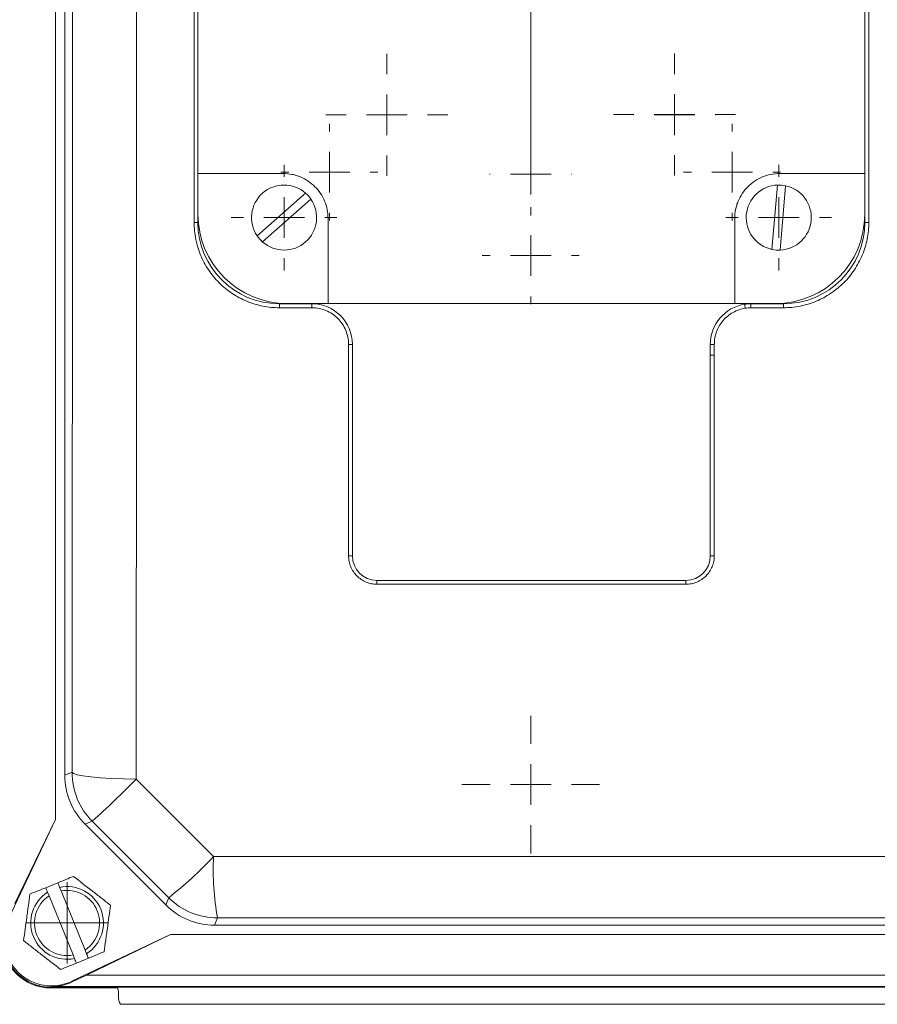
# Model space of a CAD drawing. Header units: millimetres. Extents: x 150 to 972, y 37 to 799.
# Tile 7 of 29: x 203 to 309, y 37 to 158. Entities that reach past the tile are written whole.
import ezdxf

# ---------------------------------------------------------------- set-up
doc = ezdxf.new("R2010")
doc.units = ezdxf.units.MM

# ---------------------------------------------------------------- blocks, each defined once
blk = doc.blocks.new('SW_CENTERMARKSYMBOL_11')
at = {"color": 0, "linetype": 'Continuous', "lineweight": 0}
for p, q in [((0, 5), (0, 23.5)), ((0, 0), (0, 2.5)), ((-5, 0), (-23.5, 0)), ((0, 0), (-2.5, 0)), ((0, 0), (0, -2.5)), ((0, 0), (2.5, 0)), ((5, 0), (23.5, 0)), ((0, -5), (0, -23.5))]:
    blk.add_line(p, q, dxfattribs=at)
blk = doc.blocks.new('SW_CENTERMARKSYMBOL_15')
at = {"color": 0, "linetype": 'Continuous', "lineweight": 0}
for p, q in [((0, 5), (0, 7.5)), ((0, 0), (0, 2.5)), ((-5, 0), (-7.5, 0)), ((0, 0), (-2.5, 0)), ((0, 0), (0, -2.5)), ((0, 0), (2.5, 0)), ((5, 0), (7.5, 0)), ((0, -5), (0, -7.5))]:
    blk.add_line(p, q, dxfattribs=at)
blk = doc.blocks.new('SW_CENTERMARKSYMBOL_16')
at = {"color": 0, "linetype": 'Continuous', "lineweight": 0}
for p, q in [((0, 5), (0, 7.5)), ((0, 0), (0, 2.5)), ((-5, 0), (-7.5, 0)), ((0, 0), (-2.5, 0)), ((0, 0), (0, -2.5)), ((0, 0), (2.5, 0)), ((5, 0), (7.5, 0)), ((0, -5), (0, -7.5))]:
    blk.add_line(p, q, dxfattribs=at)
blk = doc.blocks.new('SW_CENTERMARKSYMBOL_17')
at = {"color": 0, "linetype": 'Continuous', "lineweight": 0}
for p, q in [((0, 5), (0, 5.05)), ((0, 0), (0, 2.5)), ((-5, 0), (-5.05, 0)), ((0, 0), (-2.5, 0)), ((0, 0), (0, -2.5)), ((0, 0), (2.5, 0)), ((5, 0), (5.05, 0)), ((0, -5), (0, -5.05))]:
    blk.add_line(p, q, dxfattribs=at)
blk = doc.blocks.new('SW_CENTERMARKSYMBOL_18')
at = {"color": 0, "linetype": 'Continuous', "lineweight": 0}
for p, q in [((0, 5), (0, 5.05)), ((0, 0), (0, 2.5)), ((-5, 0), (-5.05, 0)), ((0, 0), (-2.5, 0)), ((0, 0), (0, -2.5)), ((0, 0), (2.5, 0)), ((5, 0), (5.05, 0)), ((0, -5), (0, -5.05))]:
    blk.add_line(p, q, dxfattribs=at)
blk = doc.blocks.new('SW_CENTERMARKSYMBOL_28')
at = {"color": 0, "linetype": 'Continuous', "lineweight": 0}
for p, q in [((0, 5), (0, 5.95)), ((0, 0), (0, 2.5)), ((-5, 0), (-5.95, 0)), ((0, 0), (-2.5, 0)), ((0, 0), (0, -2.5)), ((0, 0), (2.5, 0)), ((5, 0), (5.95, 0)), ((0, -5), (0, -5.95))]:
    blk.add_line(p, q, dxfattribs=at)
blk = doc.blocks.new('SW_CENTERMARKSYMBOL_29')
at = {"color": 0, "linetype": 'Continuous', "lineweight": 0}
for p, q in [((0, 5), (0, 5.95)), ((0, 0), (0, 2.5)), ((-5, 0), (-5.95, 0)), ((0, 0), (-2.5, 0)), ((0, 0), (0, -2.5)), ((0, 0), (2.5, 0)), ((5, 0), (5.95, 0)), ((0, -5), (0, -5.95))]:
    blk.add_line(p, q, dxfattribs=at)
blk = doc.blocks.new('SW_CENTERMARKSYMBOL_30')
at = {"color": 0, "linetype": 'Continuous', "lineweight": 0}
for p, q in [((0, 5), (0, 5.05)), ((0, 0), (0, 2.5)), ((-5, 0), (-5.05, 0)), ((0, 0), (-2.5, 0)), ((0, 0), (0, -2.5)), ((0, 0), (2.5, 0)), ((5, 0), (5.05, 0)), ((0, -5), (0, -5.05))]:
    blk.add_line(p, q, dxfattribs=at)
blk = doc.blocks.new('SW_CENTERMARKSYMBOL_31')
at = {"color": 0, "linetype": 'Continuous', "lineweight": 0}
for p, q in [((0, 5), (0, 5.95)), ((0, 0), (0, 2.5)), ((-5, 0), (-5.95, 0)), ((0, 0), (-2.5, 0)), ((0, 0), (0, -2.5)), ((0, 0), (2.5, 0)), ((5, 0), (5.95, 0)), ((0, -5), (0, -5.95))]:
    blk.add_line(p, q, dxfattribs=at)
blk = doc.blocks.new('SW_CENTERMARKSYMBOL_34')
at = {"color": 0, "linetype": 'Continuous', "lineweight": 0}
for p, q in [((0, 5), (0, 6.5)), ((0, 0), (0, 2.5)), ((-5, 0), (-6.5, 0)), ((0, 0), (-2.5, 0)), ((0, 0), (0, -2.5)), ((0, 0), (2.5, 0)), ((5, 0), (6.5, 0)), ((0, -5), (0, -6.5))]:
    blk.add_line(p, q, dxfattribs=at)
blk = doc.blocks.new('SW_CENTERMARKSYMBOL_37')
at = {"color": 0, "linetype": 'Continuous', "lineweight": 0}
for p, q in [((0, 5), (0, 6.5)), ((0, 0), (0, 2.5)), ((-5, 0), (-6.5, 0)), ((0, 0), (-2.5, 0)), ((0, 0), (0, -2.5)), ((0, 0), (2.5, 0)), ((5, 0), (6.5, 0)), ((0, -5), (0, -6.5))]:
    blk.add_line(p, q, dxfattribs=at)
blk = doc.blocks.new('SW_CENTERMARKSYMBOL_38')
at = {"color": 0, "linetype": 'Continuous', "lineweight": 0}
for p, q in [((0, 2.5), (0, 5)), ((0, 0), (0, 2.5)), ((-2.5, 0), (-5, 0)), ((0, 0), (-2.5, 0)), ((0, 0), (0, -2.5)), ((0, 0), (2.5, 0)), ((2.5, 0), (5, 0)), ((0, -2.5), (0, -5))]:
    blk.add_line(p, q, dxfattribs=at)
blk = doc.blocks.new('SW_CENTERMARKSYMBOL_40')
at = {"color": 0, "linetype": 'Continuous', "lineweight": 0}
for p, q in [((0, 5), (0, 8.47)), ((0, 0), (0, 2.5)), ((-5, 0), (-8.47, 0)), ((0, 0), (-2.5, 0)), ((0, 0), (0, -2.5)), ((0, 0), (2.5, 0)), ((5, 0), (8.47, 0)), ((0, -5), (0, -8.47))]:
    blk.add_line(p, q, dxfattribs=at)

msp = doc.modelspace()

# ---------------------------------------------------------------- linework, layer by layer
at = {"color": 7, "linetype": 'Continuous', "lineweight": 15}
for p, q in [((207.83, 59.42), (207.83, 208.14)), ((208.97, 202.72), (208.97, 64.83)), ((224.87, 132.78), (224.87, 194.73)), ((225.33, 194.78), (225.33, 132.78)), ((307.33, 132.78), (307.33, 194.78)), ((307.81, 194.73), (307.81, 132.78)), ((225.34, 138.78), (225.34, 188.78)), ((307.32, 188.78), (307.32, 138.78)), ((225.34, 138.78), (235.83, 138.78)), ((225.34, 133.78), (225.34, 138.78)), ((296.83, 138.78), (307.32, 138.78)), ((307.32, 138.78), (307.32, 133.78)), ((295.91, 129.46), (296.57, 137.37)), ((297.57, 137.29), (296.91, 129.38)), ((232.63, 131.12), (238.57, 136.38)), ((239.23, 135.63), (233.29, 130.37)), ((241.33, 133.28), (241.33, 122.79)), ((291.33, 122.79), (291.33, 133.28)), ((235.33, 122.78), (239.33, 122.78)), ((239.36, 122.29), (235.36, 122.29)), ((241.33, 122.79), (236.33, 122.79)), ((291.33, 122.79), (241.33, 122.79)), ((296.33, 122.79), (291.33, 122.79)), ((297.31, 122.29), (293.32, 122.29)), ((293.33, 122.78), (297.33, 122.78)), ((243.85, 91.81), (243.85, 117.79)), ((244.33, 117.78), (244.33, 91.78)), ((288.33, 116.45), (288.33, 117.78)), ((288.33, 91.78), (288.33, 116.45)), ((288.82, 116.46), (288.82, 91.81)), ((247.33, 88.78), (285.33, 88.78)), ((285.32, 88.31), (247.35, 88.31)), ((208.97, 64.83), (209.86, 65.2)), ((202.07, 47.28), (207.83, 59.42)), ((207.83, 59.42), (202.83, 49.09)), ((212.35, 59.19), (211.46, 58.82)), ((211.46, 58.82), (221.38, 48.9)), ((206.62, 51.02), (208.11, 51.62)), ((208.51, 50.62), (208.33, 51.07)), ((206.85, 50.47), (207.03, 50.02)), ((207.03, 50.02), (209.98, 42.76)), ((211.46, 43.36), (208.51, 50.62)), ((221.38, 48.9), (221.75, 49.79)), ((227.76, 47.3), (227.39, 46.41)), ((227.39, 46.41), (310.28, 46.41)), ((221.97, 45.28), (209.83, 39.52)), ((211.64, 40.28), (221.97, 45.28)), ((315.7, 45.28), (221.97, 45.28)), ((209.98, 42.76), (210.16, 42.31)), ((211.87, 42.36), (210.39, 41.76)), ((211.65, 42.91), (211.46, 43.36)), ((209.87, 39.44), (211.64, 40.28)), ((326.03, 40.28), (211.64, 40.28)), ((207.33, 38.87), (207.33, 38.78)), ((330.33, 38.87), (207.33, 38.87)), ((207.33, 38.78), (330.33, 38.78)), ((330.33, 38.78), (207.33, 38.78)), ((209.83, 39.52), (209.87, 39.44)), ((207.25, 38.7), (215.47, 38.7)), ((215.56, 38.13), (215.56, 37.69)), ((316.67, 36.69), (215.83, 36.69))]:
    msp.add_line(p, q, dxfattribs=at)
at = {"color": 7, "linetype": 'Continuous', "lineweight": 15, "flags": 128}
for points in [[(209.86, 65.2), (209.88, 82.31), (209.89, 99.45), (209.9, 116.61), (209.91, 133.78), (209.9, 150.95), (209.89, 168.11), (209.88, 185.25), (209.86, 202.35)], [(217.74, 203.2), (217.76, 185.88), (217.77, 168.53), (217.78, 151.16), (217.78, 133.78), (217.78, 116.4), (217.77, 99.03), (217.76, 81.68), (217.74, 64.36)], [(209.86, 65.2), (210.03, 65.05), (210.48, 64.9), (211.2, 64.76), (212.17, 64.63), (213.35, 64.52), (214.71, 64.44), (216.18, 64.39), (217.74, 64.36)], [(217.74, 64.36), (218.93, 63.17), (220.12, 61.98), (221.31, 60.79), (222.5, 59.6), (223.69, 58.41), (224.87, 57.22), (226.06, 56.03), (227.25, 54.84)], [(221.75, 49.79), (220.57, 50.96), (219.4, 52.14), (218.22, 53.31), (217.05, 54.49), (215.87, 55.66), (214.7, 56.84), (213.52, 58.02), (212.35, 59.19)], [(227.25, 54.84), (237.64, 54.85), (248.03, 54.85), (258.43, 54.85), (268.83, 54.85), (279.24, 54.85), (289.64, 54.85), (300.03, 54.85), (310.42, 54.84)], [(309.91, 47.3), (299.65, 47.3), (289.38, 47.31), (279.11, 47.31), (268.83, 47.31), (258.56, 47.31), (248.29, 47.31), (238.02, 47.3), (227.76, 47.3)]]:
    msp.add_lwpolyline(points, dxfattribs=at)
at = {"color": 7, "linetype": 'Continuous', "lineweight": 15}
for centre, radius, start, end in [((235.93, 133.37), 4, 48.7166, 214.3551), ((296.74, 133.37), 4, 92.3805, 258.019), ((296.74, 133.37), 4, 78.019, 92.3805), ((296.74, 133.37), 4, 272.3805, 78.019), ((235.93, 133.37), 4, 228.7166, 34.3551), ((235.93, 133.37), 4, 34.3551, 48.7166), ((236.33, 133.78), 10.99, 180, 270), ((296.33, 133.78), 10.99, 270, 0), ((224.98, 52.72), 80.05, 89.745, 90.0804), ((235.33, 132.78), 10, 180, 270), ((297.33, 132.78), 10, 270, 0), ((307.69, 51.86), 80.92, 89.9195, 90.2538), ((235.93, 133.37), 4, 214.3551, 228.7166), ((296.74, 133.37), 4, 258.019, 272.3805), ((232.78, 122.41), 2.58, 357.3013, 8.2659), ((236.44, 122.41), 2.92, 357.6181, 7.2852), ((239.33, 117.78), 5, 0, 90), ((293.33, 117.78), 5, 98.862, 180), ((293.33, 117.78), 5, 90, 98.862), ((296.48, 122.96), 3.92, 183.4689, 190.6212), ((296.83, 122.41), 3.51, 173.9439, 181.9831), ((300.33, 122.41), 3.02, 172.9603, 182.3024), ((243.97, 112.57), 5.22, 85.9942, 91.2921), ((288.72, 111.72), 6.07, 89.0623, 93.637), ((288.7, 111.6), 4.87, 88.5986, 94.3187), ((243.97, 89.8), 2.01, 79.5408, 93.3435), ((247.33, 91.78), 3, 180, 270), ((285.33, 91.78), 3, 270, 0), ((288.7, 89.78), 2.03, 86.6492, 100.4144), ((243.63, 88.42), 3.72, 358.28, 5.48), ((290.17, 88.42), 4.85, 175.7914, 181.3225), ((218.36, 65.2), 8.5, 180.0044, 224.9956), ((146.7, 133.06), 98.82, 311.6277, 315.9575), ((191.68, 88.08), 48.68, 308.1385, 316.9403), ((258.86, 53.17), 31.65, 176.9741, 190.6877), ((209.25, 46.69), 4.47, 302.4236, 101.8247), ((209.25, 46.69), 4.47, 122.4236, 281.8247), ((209.25, 46.69), 4, 123.6611, 280.5872), ((209.25, 46.69), 4, 303.6611, 100.5872), ((227.76, 55.8), 8.5, 225.0044, 269.9956), ((207.33, 44.78), 5.83, 154.6063, 295.3937), ((207.33, 44.78), 6, 180, 270), ((207.33, 44.78), 6, 180, 270), ((207.25, 44.69), 5.99, 180, 270), ((207.33, 44.78), 5.91, 270, 295.3937)]:
    msp.add_arc(centre, radius, start, end, dxfattribs=at)
for centre, major_axis, ratio, start_param, end_param in [((217.47, 64.83), (-7.85, -3.25), 0.999894, 5.890524, 6.675847), ((227.39, 54.91), (-3.25, -7.85), 0.999894, 5.890524, 6.675847), ((213.53, 38.1), (1.84, 0.87), 0.981503, 5.848559, 6.138258), ((217.59, 37.69), (2.03, 0), 0.984808, 3.141593, 3.665191)]:
    msp.add_ellipse(centre, major_axis=major_axis, ratio=ratio, start_param=start_param, end_param=end_param, dxfattribs=at)
for points, knots in [([(235.83, 138.78), (236.2, 138.78), (236.55, 138.74), (237.08, 138.64), (237.25, 138.6), (237.6, 138.49), (237.77, 138.43), (238.27, 138.22), (238.59, 138.05), (239.18, 137.65), (239.47, 137.42), (239.98, 136.91), (240.2, 136.64), (240.61, 136.04), (240.78, 135.72), (241.05, 135.05), (241.16, 134.71), (241.3, 134), (241.33, 133.64), (241.33, 133.28)], [0, 0, 0, 0, 0.125, 0.125, 0.1875, 0.1875, 0.25, 0.25, 0.375, 0.375, 0.5, 0.5, 0.625, 0.625, 0.75, 0.75, 0.875, 0.875, 1, 1, 1, 1]), ([(291.33, 133.28), (291.33, 133.64), (291.37, 134), (291.47, 134.52), (291.52, 134.7), (291.62, 135.04), (291.68, 135.21), (291.89, 135.71), (292.06, 136.03), (292.46, 136.63), (292.69, 136.91), (293.2, 137.42), (293.48, 137.65), (294.08, 138.05), (294.4, 138.22), (295.06, 138.5), (295.41, 138.6), (296.11, 138.74), (296.47, 138.78), (296.83, 138.78)], [0, 0, 0, 0, 0.125, 0.125, 0.1875, 0.1875, 0.25, 0.25, 0.375, 0.375, 0.5, 0.5, 0.625, 0.625, 0.75, 0.75, 0.875, 0.875, 1, 1, 1, 1]), ([(235.36, 122.29), (234.67, 122.29), (233.99, 122.35), (232.98, 122.55), (232.65, 122.64), (231.99, 122.84), (231.66, 122.95), (230.71, 123.35), (230.11, 123.67), (229.25, 124.24), (228.98, 124.44), (228.44, 124.88), (228.19, 125.11), (227.46, 125.84), (227.03, 126.37), (226.45, 127.22), (226.27, 127.52), (225.95, 128.13), (225.65, 128.75), (225.42, 129.39), (225.22, 130.05), (225.14, 130.38), (224.93, 131.4), (224.87, 132.09), (224.87, 132.78)], [0, 0, 0, 0, 0.125, 0.125, 0.1875, 0.1875, 0.25, 0.25, 0.375, 0.375, 0.4375, 0.4375, 0.5, 0.5, 0.625, 0.625, 0.6875, 0.6875, 0.75, 0.8125, 0.8125, 0.875, 0.875, 1, 1, 1, 1]), ([(307.81, 132.78), (307.81, 132.09), (307.74, 131.4), (307.54, 130.4), (307.46, 130.07), (307.26, 129.41), (307.14, 129.08), (306.74, 128.13), (306.42, 127.52), (305.85, 126.67), (305.65, 126.39), (305.21, 125.86), (304.98, 125.6), (304.25, 124.88), (303.72, 124.44), (302.86, 123.87), (302.57, 123.69), (301.96, 123.36), (301.34, 123.07), (300.7, 122.84), (300.04, 122.64), (299.71, 122.56), (298.69, 122.35), (298.01, 122.29), (297.31, 122.29)], [0, 0, 0, 0, 0.125, 0.125, 0.1875, 0.1875, 0.25, 0.25, 0.375, 0.375, 0.4375, 0.4375, 0.5, 0.5, 0.625, 0.625, 0.6875, 0.6875, 0.75, 0.8125, 0.8125, 0.875, 0.875, 1, 1, 1, 1]), ([(243.85, 117.79), (243.85, 118.09), (243.82, 118.38), (243.71, 118.95), (243.62, 119.24), (243.4, 119.78), (243.26, 120.04), (242.93, 120.53), (242.74, 120.76), (242.33, 121.18), (242.1, 121.36), (241.61, 121.69), (241.35, 121.83), (240.81, 122.05), (240.53, 122.14), (239.95, 122.26), (239.65, 122.29), (239.36, 122.29)], [0, 0, 0, 0, 0.125, 0.125, 0.25, 0.25, 0.375, 0.375, 0.5, 0.5, 0.625, 0.625, 0.75, 0.75, 0.875, 0.875, 1, 1, 1, 1]), ([(292.62, 122.23), (292.36, 122.19), (292.1, 122.13), (291.6, 121.95), (291.35, 121.84), (290.89, 121.59), (290.67, 121.44), (290.26, 121.1), (290.07, 120.92), (289.73, 120.52), (289.57, 120.3), (289.3, 119.84), (289.19, 119.6), (288.91, 118.86), (288.82, 118.32), (288.82, 117.79)], [0, 0, 0, 0, 0.125, 0.125, 0.25, 0.25, 0.375, 0.375, 0.5, 0.5, 0.625, 0.625, 0.75, 0.75, 1, 1, 1, 1]), ([(288.82, 117.79), (288.82, 117.46), (288.82, 117.12), (288.82, 116.79), (288.82, 116.68), (288.82, 116.57), (288.82, 116.46)], [0, 0, 0, 0, 0.000999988, 0.000999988, 0.000999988, 0.001327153, 0.001327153, 0.001327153, 0.001327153]), ([(247.35, 88.31), (247.12, 88.31), (246.89, 88.33), (246.45, 88.42), (246.22, 88.49), (245.8, 88.66), (245.6, 88.77), (245.22, 89.03), (245.04, 89.17), (244.72, 89.5), (244.57, 89.67), (244.32, 90.05), (244.21, 90.26), (244.03, 90.68), (243.97, 90.9), (243.88, 91.35), (243.85, 91.58), (243.85, 91.81)], [0, 0, 0, 0, 0.125, 0.125, 0.25, 0.25, 0.375, 0.375, 0.5, 0.5, 0.625, 0.625, 0.75, 0.75, 0.875, 0.875, 1, 1, 1, 1]), ([(288.82, 91.81), (288.82, 91.58), (288.8, 91.35), (288.71, 90.9), (288.64, 90.68), (288.47, 90.26), (288.36, 90.06), (288.11, 89.68), (287.96, 89.5), (287.64, 89.18), (287.46, 89.03), (287.08, 88.77), (286.88, 88.67), (286.45, 88.49), (286.23, 88.42), (285.78, 88.33), (285.55, 88.31), (285.32, 88.31)], [0, 0, 0, 0, 0.125, 0.125, 0.25, 0.25, 0.375, 0.375, 0.5, 0.5, 0.625, 0.625, 0.75, 0.75, 0.875, 0.875, 1, 1, 1, 1]), ([(210.04, 52.41), (210.78, 51.83), (211.54, 51.24), (212.51, 50.49), (212.7, 50.34), (213.09, 50.04), (213.28, 49.89), (213.85, 49.45), (214.22, 49.15), (214.6, 48.87)], [0, 0, 0, 0, 0.5, 0.5, 0.625, 0.625, 0.75, 0.75, 1, 1, 1, 1]), ([(204.69, 50.24), (205.01, 50.36), (205.33, 50.49), (205.97, 50.76), (206.3, 50.89), (206.62, 51.02)], [0, 0, 0, 0, 0.5, 0.5, 1, 1, 1, 1]), ([(203.9, 44.52), (204.03, 45.45), (204.16, 46.4), (204.33, 47.61), (204.36, 47.86), (204.43, 48.34), (204.46, 48.58), (204.56, 49.3), (204.63, 49.77), (204.69, 50.24)], [0, 0, 0, 0, 0.5, 0.5, 0.625, 0.625, 0.75, 0.75, 1, 1, 1, 1]), ([(214.6, 48.87), (214.47, 47.93), (214.34, 46.98), (214.17, 45.77), (214.13, 45.52), (214.07, 45.04), (214.03, 44.8), (213.93, 44.08), (213.87, 43.61), (213.8, 43.15)], [0, 0, 0, 0, 0.5, 0.5, 0.625, 0.625, 0.75, 0.75, 1, 1, 1, 1]), ([(208.46, 40.97), (207.71, 41.55), (206.96, 42.14), (205.99, 42.89), (205.79, 43.04), (205.41, 43.34), (205.22, 43.49), (204.65, 43.93), (204.27, 44.23), (203.9, 44.52)], [0, 0, 0, 0, 0.5, 0.5, 0.625, 0.625, 0.75, 0.75, 1, 1, 1, 1]), ([(208.46, 40.97), (208.77, 41.1), (209.09, 41.23), (209.74, 41.49), (210.06, 41.63), (210.39, 41.76)], [0, 0, 0, 0, 0.5, 0.5, 1, 1, 1, 1])]:
    msp.add_open_spline(points, degree=3, knots=knots, dxfattribs=at)
for points in [[(293.32, 122.29), (293.09, 122.29), (292.85, 122.27), (292.62, 122.23)], [(208.11, 51.62), (208.77, 51.89), (209.41, 52.15), (210.04, 52.41)], [(206.62, 51.02), (206.7, 50.84), (206.77, 50.65), (206.85, 50.47)], [(208.33, 51.07), (208.26, 51.25), (208.18, 51.44), (208.11, 51.62)], [(211.87, 42.36), (211.8, 42.54), (211.72, 42.73), (211.65, 42.91)], [(211.87, 42.36), (212.53, 42.63), (213.18, 42.89), (213.8, 43.15)], [(210.16, 42.31), (210.24, 42.13), (210.31, 41.94), (210.39, 41.76)]]:
    msp.add_open_spline(points, degree=3, dxfattribs=at)

# ---------------------------------------------------------------- block references
at = {"color": 7, "linetype": 'Continuous', "lineweight": 0}
for name, p in [('SW_CENTERMARKSYMBOL_11', (266.25, 163.69)), ('SW_CENTERMARKSYMBOL_15', (248.57, 146.01)), ('SW_CENTERMARKSYMBOL_16', (283.93, 146.02)), ('SW_CENTERMARKSYMBOL_17', (248.57, 146.01)), ('SW_CENTERMARKSYMBOL_18', (283.93, 146.01)), ('SW_CENTERMARKSYMBOL_31', (241.5, 138.94)), ('SW_CENTERMARKSYMBOL_28', (291, 138.94)), ('SW_CENTERMARKSYMBOL_30', (266.25, 138.69)), ('SW_CENTERMARKSYMBOL_34', (235.93, 133.37)), ('SW_CENTERMARKSYMBOL_37', (296.74, 133.37)), ('SW_CENTERMARKSYMBOL_29', (266.25, 128.69)), ('SW_CENTERMARKSYMBOL_40', (266.25, 63.69)), ('SW_CENTERMARKSYMBOL_38', (209.25, 46.69))]:
    msp.add_blockref(name, p, dxfattribs=at)

doc.saveas('drawing.dxf')
